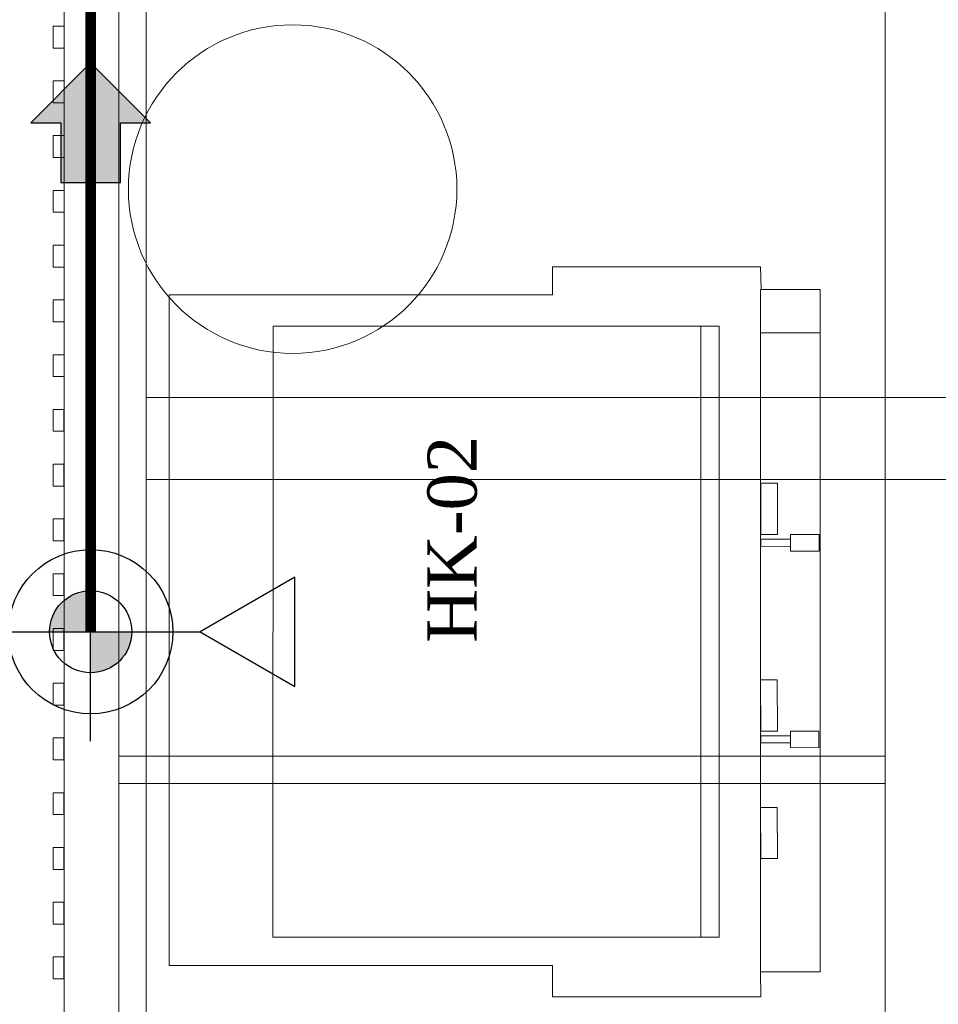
# Model space of a CAD drawing. Header units: millimetres. Extents: x -4432 to 17136, y 0 to 7029.
# Tile 5 of 15: x 715 to 1554, y 1293 to 2192. Entities that reach past the tile are written whole.
import ezdxf

# ---------------------------------------------------------------- set-up
doc = ezdxf.new("R2010")
doc.units = ezdxf.units.MM
doc.linetypes.add('CONTINOUS', pattern=[0])
for name, color, linetype, true_color in [('CIVIL LAYER', 9, 'Continuous', 0x808080), ('PLUMBING-DW-CD-PIPE', 3, 'Continuous', 0x00ff00), ('PLUMBING-DW-WW-PIPE', 7, 'Continuous', 0x007f7f), ('WW-PIPE', 7, 'Continuous', 0x007f7f)]:
    doc.layers.add(name, color=color, linetype=linetype, true_color=true_color)
doc.layers.add('FP & RCP XERF$0$CKD - Kit Text', color=9, linetype='Continuous', lineweight=0, true_color=0x808080)
doc.layers.add('GREY SCALE', color=9, linetype='Continuous', lineweight=0, true_color=0x808080)
doc.styles.add('FP & RCP XERF$0$style12', font='BOOKOSI.TTF')

# ---------------------------------------------------------------- blocks, each defined once
blk = doc.blocks.new('A$C117b6ec8')
at = {"layer": 'FP & RCP XERF$0$CKD - Kit Text', "insert": (256.93, -1031.43), "char_height": 45, "width": 538.5, "attachment_point": 2, "rotation": 90, "style": 'FP & RCP XERF$0$style12'}
blk.add_mtext('HK-02', dxfattribs=at)
blk = doc.blocks.new('FLOOR PLAN')
at = {"layer": 'GREY SCALE'}
for p, q in [((754.37, 44.64), (754.36, 3574.62)), ((829.37, 119.64), (829.37, 3499.62)), ((754.37, 2749.06), (754.37, 44.64)), ((804.37, 2749.06), (804.37, 44.64)), ((1504.37, 2724.06), (1504.37, 894.64)), ((744.45, 2186.2), (754.45, 2186.2)), ((744.46, 2166.21), (744.46, 2186.2)), ((754.45, 2186.2), (754.45, 2166.2)), ((754.45, 2166.2), (744.45, 2166.21)), ((744.45, 2136.2), (754.45, 2136.2)), ((744.46, 2116.21), (744.46, 2136.2)), ((754.45, 2136.2), (754.45, 2116.2)), ((754.45, 2116.2), (744.45, 2116.21)), ((744.45, 2086.21), (754.45, 2086.21)), ((744.46, 2066.21), (744.46, 2086.21)), ((754.45, 2086.21), (754.45, 2066.21)), ((754.45, 2066.21), (744.45, 2066.21)), ((744.45, 2036.21), (754.45, 2036.21)), ((744.46, 2016.21), (744.46, 2036.21)), ((754.45, 2036.21), (754.45, 2016.21)), ((754.45, 2016.21), (744.45, 2016.21)), ((744.45, 1986.21), (754.45, 1986.21)), ((744.46, 1966.21), (744.46, 1986.21)), ((754.45, 1986.21), (754.45, 1966.21)), ((754.45, 1966.21), (744.45, 1966.21)), ((1200.51, 1940.78, 0), (1200.45, 1966.41, 0)), ((1200.45, 1966.41, 0), (1390.56, 1966.39, 0)), ((1390.56, 1966.39, 0), (1391.07, 1945.75, 0)), ((1390.54, 1322.64, 0), (1390.36, 1945.75, 0)), ((1391.07, 1945.75, 0), (1444.95, 1945.77, 0)), ((1444.95, 1945.77, 0), (1444.86, 1322.66, 0)), ((744.45, 1936.21), (754.45, 1936.21)), ((744.46, 1916.22), (744.46, 1936.21)), ((754.45, 1936.21), (754.45, 1916.21)), ((850.23, 1328.5, 0), (850.3, 1940.75, 0)), ((850.3, 1940.75, 0), (1200.51, 1940.78, 0)), ((754.45, 1916.21), (744.45, 1916.22)), ((945.18, 1354.25, 0), (945.25, 1912.18, 0)), ((945.25, 1912.18, 0), (1352.56, 1912.13, 0)), ((1335.93, 1912.16, 0), (1335.95, 1354.23, 0)), ((1352.56, 1912.13, 0), (1352.57, 1354.21, 0)), ((1390.57, 1906.31, 0), (1444.88, 1906.23, 0)), ((744.45, 1886.22), (754.45, 1886.22)), ((744.46, 1866.22), (744.46, 1886.22)), ((754.45, 1886.22), (754.45, 1866.22)), ((754.45, 1866.22), (744.45, 1866.22)), ((754.37, 1847.13), (754.36, 1847.13)), ((829.37, 1847.13), (2340.7, 1847.13)), ((744.3, 1836.22), (754.3, 1836.22)), ((744.3, 1816.22), (744.3, 1836.22)), ((754.3, 1836.22), (754.3, 1816.22)), ((754.3, 1816.22), (744.3, 1816.22)), ((744.3, 1786.22), (754.3, 1786.22)), ((744.3, 1766.22), (744.3, 1786.22)), ((754.3, 1786.22), (754.3, 1766.22)), ((754.37, 1772.13), (754.36, 1772.13)), ((829.37, 1772.13), (2340.7, 1772.13)), ((754.3, 1766.22), (744.3, 1766.22)), ((1405.91, 1768.85, 0), (1390.71, 1768.77, 0)), ((1390.71, 1768.77, 0), (1390.74, 1722.06, 0)), ((1405.95, 1722.03, 0), (1405.91, 1768.85, 0)), ((744.3, 1736.22), (754.3, 1736.22)), ((744.3, 1716.23), (744.3, 1736.22)), ((754.3, 1736.22), (754.3, 1716.22)), ((1390.73, 1717.71, 0), (1390.72, 1711.19, 0)), ((1417.89, 1717.78, 0), (1390.73, 1717.71, 0)), ((1390.74, 1722.06, 0), (1405.95, 1722.03, 0)), ((1417.9, 1722.12, 0), (1417.87, 1706.91, 0)), ((1417.88, 1711.26, 0), (1417.89, 1717.78, 0)), ((1443.97, 1722.08, 0), (1417.9, 1722.12, 0)), ((1443.94, 1706.87, 0), (1443.97, 1722.08, 0)), ((754.3, 1716.22), (744.3, 1716.23)), ((1390.72, 1711.19, 0), (1417.88, 1711.26, 0)), ((1417.87, 1706.91, 0), (1443.94, 1706.87, 0)), ((744.28, 1686.22), (754.28, 1686.22)), ((744.28, 1666.23), (744.28, 1686.22)), ((754.28, 1686.22), (754.28, 1666.22)), ((754.28, 1666.22), (744.28, 1666.23)), ((744.28, 1636.23), (754.28, 1636.23)), ((744.28, 1616.23), (744.28, 1636.23)), ((754.28, 1636.23), (754.28, 1616.23)), ((754.28, 1616.23), (744.28, 1616.23)), ((744.28, 1586.23), (754.28, 1586.23)), ((744.28, 1566.24), (744.28, 1586.23)), ((754.28, 1586.23), (754.28, 1566.23)), ((1405.79, 1589.32, 0), (1390.58, 1589.24, 0)), ((1390.58, 1589.24, 0), (1390.62, 1542.53, 0)), ((1405.82, 1542.5, 0), (1405.79, 1589.32, 0)), ((754.28, 1566.23), (744.28, 1566.24)), ((1390.61, 1538.18, 0), (1390.6, 1531.66, 0)), ((1417.77, 1538.24, 0), (1390.61, 1538.18, 0)), ((1390.62, 1542.53, 0), (1405.82, 1542.5, 0)), ((1417.77, 1542.59, 0), (1417.75, 1527.38, 0)), ((1417.76, 1531.73, 0), (1417.77, 1538.24, 0)), ((1443.85, 1542.55, 0), (1417.77, 1542.59, 0)), ((1443.82, 1527.34, 0), (1443.85, 1542.55, 0)), ((744.28, 1536.23), (754.28, 1536.23)), ((744.28, 1516.24), (744.28, 1536.23)), ((754.28, 1536.23), (754.28, 1516.23)), ((1390.6, 1531.66, 0), (1417.76, 1531.73, 0)), ((804.58, 1519.74), (1504.37, 1519.74)), ((1417.75, 1527.38, 0), (1443.82, 1527.34, 0)), ((754.28, 1516.23), (744.28, 1516.24)), ((804.58, 1494.74), (1504.37, 1494.74)), ((744.3, 1486.24), (754.3, 1486.24)), ((744.3, 1466.24), (744.3, 1486.24)), ((754.3, 1486.24), (754.3, 1466.24)), ((754.3, 1466.24), (744.3, 1466.24)), ((1390.57, 1472.87, 0), (1390.6, 1426.16, 0)), ((1405.78, 1472.84, 0), (1390.57, 1472.87, 0)), ((1405.81, 1426.13, 0), (1405.78, 1472.84, 0)), ((744.3, 1436.24), (754.3, 1436.24)), ((744.3, 1416.24), (744.3, 1436.24)), ((754.3, 1436.24), (754.3, 1416.24)), ((1390.6, 1426.16, 0), (1405.81, 1426.13, 0)), ((754.3, 1416.24), (744.3, 1416.24)), ((744.3, 1386.24), (754.3, 1386.24)), ((744.3, 1366.24), (744.3, 1386.24)), ((754.3, 1386.24), (754.3, 1366.24)), ((754.3, 1366.24), (744.3, 1366.24)), ((1352.57, 1354.21, 0), (945.18, 1354.25, 0)), ((744.3, 1336.24), (754.3, 1336.24)), ((744.3, 1316.25), (744.3, 1336.24)), ((754.3, 1336.24), (754.3, 1316.24)), ((1200.44, 1328.53, 0), (850.23, 1328.5, 0)), ((1200.5, 1299.85, 0), (1200.44, 1328.53, 0)), ((1444.86, 1322.66, 0), (1390.54, 1322.64, 0)), ((1390.54, 1322.64, 0), (1390.61, 1299.83, 0)), ((754.3, 1316.24), (744.3, 1316.25)), ((1390.61, 1299.83, 0), (1200.5, 1299.85, 0))]:
    blk.add_line(p, q, dxfattribs=at)
blk.add_circle((963.14, 2037.43), 150, dxfattribs=at)
at = {"color": 6}
blk.add_blockref('A$C117b6ec8', (829.37, 2749.06), dxfattribs=at)
blk = doc.blocks.new('DR-WDP-WW')
at = {"layer": 'PLUMBING-DW-WW-PIPE'}
h = blk.add_hatch(color=256, dxfattribs=at)
h.dxf.hatch_style = 1
h.paths.add_polyline_path([(0, 0), (37.5, 0, 0.414214), (0, 37.5)])
h.paths.add_polyline_path([(0, 0), (-37.5, 0, 0.414214), (0, -37.5)])
for p, q in [((0, 100), (0, -100)), ((-100, 0), (100, 0))]:
    blk.add_line(p, q, dxfattribs=at)
blk.add_lwpolyline([(0, -100), (-50, -186.6), (50, -186.6)], close=True, dxfattribs=at)
for radius in [75, 37.5]:
    blk.add_circle((0, 0), radius, dxfattribs=at)

msp = doc.modelspace()

# ---------------------------------------------------------------- hatches: boundary and pattern name
at = {"layer": 'WW-PIPE', "linetype": 'CONTINOUS', "ltscale": 5}
h = msp.add_hatch(color=256, dxfattribs=at)
h.dxf.hatch_style = 1
h.paths.add_polyline_path([(807.48, 2098.06), (834.78, 2098.06), (780.19, 2152.65), (725.59, 2098.06), (752.89, 2098.06), (752.89, 2043.46), (807.48, 2043.46)])

# ---------------------------------------------------------------- linework, layer by layer
at = {"layer": 'PLUMBING-DW-WW-PIPE', "const_width": 10, "elevation": 0}
msp.add_lwpolyline([(780.19, 1633.21), (780.19, 2586.49)], dxfattribs=at)
at = {"layer": 'WW-PIPE', "linetype": 'CONTINOUS', "ltscale": 5, "elevation": 0}
msp.add_lwpolyline([(780.19, 2152.65), (725.59, 2098.06), (752.89, 2098.06), (752.89, 2043.46), (807.48, 2043.46), (807.48, 2098.06), (834.78, 2098.06), (780.19, 2152.65)], dxfattribs=at)

# ---------------------------------------------------------------- block references
at = {"layer": 'CIVIL LAYER'}
msp.add_blockref('FLOOR PLAN', (1.54, 0), dxfattribs=at)
at = {"layer": 'PLUMBING-DW-CD-PIPE', "rotation": 90}
msp.add_blockref('DR-WDP-WW', (780.19, 1633.21, 0), dxfattribs=at)

doc.saveas('drawing.dxf')
